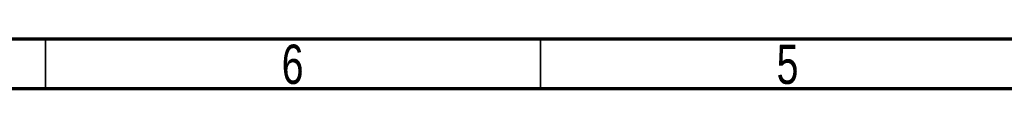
# Model space of a CAD drawing. Header units: millimetres. Extents: x 15 to 415, y 5 to 292.
# Tile 2 of 25: x 112 to 212, y 5 to 10. Entities that reach past the tile are written whole.
import ezdxf

# ---------------------------------------------------------------- set-up
doc = ezdxf.new("R2010")
doc.units = ezdxf.units.MM
doc.styles.add('SLDTEXTSTYLE0', font='TXT', dxfattribs={"width": 0.75})

msp = doc.modelspace()

# ---------------------------------------------------------------- linework, layer by layer
at = {"color": 7, "linetype": 'Continuous', "lineweight": 70}
for p, q in [((410, 10), (20, 10)), ((415, 5), (15, 5))]:
    msp.add_line(p, q, dxfattribs=at)
at = {"color": 7, "linetype": 'Continuous', "lineweight": 35}
for p, q in [((115, 10), (115, 5)), ((165, 10), (165, 5))]:
    msp.add_line(p, q, dxfattribs=at)

# ---------------------------------------------------------------- texts
at = {"color": 7, "linetype": 'Continuous', "lineweight": 0, "char_height": 3.96875, "attachment_point": 2, "style": 'SLDTEXTSTYLE0'}
for s, insert in [('6', (139.960037, 9.456189)), ('5', (189.960037, 9.456189))]:
    msp.add_mtext(s, dxfattribs=dict(at, insert=insert))

doc.saveas('drawing.dxf')
